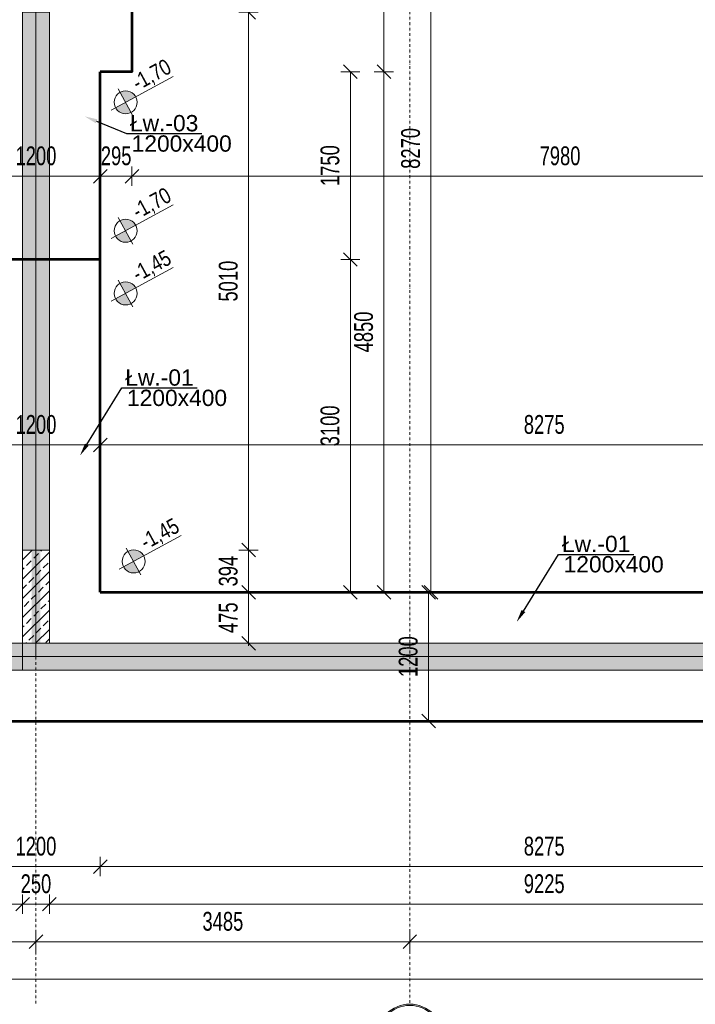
# Model space of a CAD drawing. Header units: millimetres. Extents: x -1893473 to 942156, y -568027 to 942944.
# Tile 83 of 256: x -7292 to -995, y -258552 to -249379. Entities that reach past the tile are written whole.
import ezdxf
from ezdxf import colors
from ezdxf.entities.mleader import LeaderData, LeaderLine
from ezdxf.enums import TextEntityAlignment as Align
from ezdxf.math import Vec2, Vec3

# ---------------------------------------------------------------- set-up
doc = ezdxf.new("R2010")
doc.units = ezdxf.units.MM
doc.header["$LTSCALE"] = 0.2
doc.linetypes.add('DASHDOT', pattern=[25.4, 12.7, -6.35, 0, -6.35])
doc.layers.get('0').update_dxf_attribs({"lineweight": 0})
for name, color, linetype, lineweight in [('!! 0_Osie', 1, 'DASHDOT', 13), ('0-osie-tx', 66, 'Continuous', 9), ('_OSIE_WYS', 142, 'Continuous', 9), ('P-Linia1', 3, 'Continuous', 53), ('P-Opis', 1, 'Continuous', 9), ('P-Opis fundamenty', 193, 'Continuous', 9), ('P-Opis ściany', 6, 'Continuous', 9), ('P-Osie', 1, 'DASHDOT', 18), ('P-Szraf - Ściana żelbetowa', 54, 'Continuous', 0), ('P-Wymiar', 142, 'Continuous', 9), ('P-Ściana żelbetowa', 50, 'Continuous', 30)]:
    doc.layers.add(name, color=color, linetype=linetype, lineweight=lineweight)
doc.layers.add('P-Linia1a', color=7, linetype='Continuous', lineweight=53, true_color=0x008ab8)
doc.styles.add('_Fd Opis', font='arial.ttf')
doc.styles.add('ROMANS', font='arial.ttf', dxfattribs={"width": 0.7})
doc.styles.get("Standard").update_dxf_attribs({"font": 'arial.ttf', "height": 25})
doc.styles.add('TAHOMA', font='tahoma.ttf')
doc.dimstyles.new('A100', dxfattribs={"dimscale": 100, "dimtxt": 1.75, "dimasz": 0.05, "dimexe": 0, "dimexo": 0, "dimgap": 1, "dimtad": 1, "dimdec": 0, "dimrnd": 1, "dimdsep": 46, "dimtxsty": 'ROMANS', "dimblk": '[[[[[[[[', "dimcen": 2, "dimdle": 2, "dimse1": 1, "dimse2": 1, "dimclrd": 256, "dimclrt": 1, "dimadec": 0, "dimazin": 0, "dimtfac": 1, "dimtdec": 0, "dimtix": 1, "dimtmove": 2, "dimatfit": 3, "dimldrblk": '[[[[[[[[', "dimfxl": 1, "dimtvp": 0.6, "dimtolj": 1, "dimlwd": 9, "dimarcsym": 0})
pattern_1 = [(45, (0, -188.09), (-89.80256, 89.80256), []), (45, (89.8, -188.09), (-89.80256, 89.80256), [63.5, -31.75])]

# ---------------------------------------------------------------- blocks, each defined once
blk = doc.blocks.new('*U12')
h = blk.add_hatch(color=256)
edge = h.paths.add_edge_path()
edge.add_arc((0, 0), 30.6, 0, 360)
edge = h.paths.add_edge_path(flags=17)
edge.add_arc((0, 0), 29.4, 0, 360)
for radius in [30.6, 29.4]:
    blk.add_circle((0, 0), radius)
at = {"style": 'TAHOMA', "flags": 8}
blk.add_attdef('ANSICHTSNUMMER', text='', height=16, dxfattribs=at).set_placement((0, 0), align=Align.MIDDLE_CENTER)
blk = doc.blocks.new('BLOK OSI')
at = {"layer": 'P-Osie'}
for points in [[(53191.21, -193626.89), (53191.21, -199870.83)], [(52842.71, -198101.59), (52842.71, -199870.83)], [(52022.72, -199547.09), (55017, -199547.09)]]:
    blk.add_lwpolyline(points, dxfattribs=at)
at = {"layer": '0-osie-tx'}
ref = blk.add_blockref('*U12', (53191.21, -199901.43), dxfattribs=dict(at, rotation=180))
ref.add_attrib('ANSICHTSNUMMER', 'BC/F', dxfattribs={"layer": '0', "height": 16, "style": 'TAHOMA', "flags": 8}).set_placement((53191.21, -199901.43), align=Align.MIDDLE_CENTER)
blk = doc.blocks.new('[[[[[[[[')
at = {"layer": 'P-Wymiar'}
for p, q in [((-12.7, -12.7), (12.7, 12.7)), ((0, 0), (-4.6, 0)), ((0, 18), (0, -18))]:
    blk.add_line(p, q, dxfattribs=at)
blk = doc.blocks.new('*D4165')
at = {"layer": 'DEFPOINTS', "color": 0, "transparency": 16777216}
for p in [(-43950.7, -248490), (10759.3, -248490), (10759.3, -258319.2)]:
    blk.add_point(p, dxfattribs=at)
at = {"layer": 'P-Wymiar', "lineweight": 9, "transparency": 16777216}
blk.add_line((-43945.7, -258319.2), (10754.3, -258319.2), dxfattribs=at)
at = {"layer": 'P-Wymiar', "lineweight": 9, "transparency": 16777216, "xscale": 5, "yscale": 5, "zscale": 5, "rotation": 180}
blk.add_blockref('[[[[[[[[', (-43950.7, -258319.2), dxfattribs=at)
at = {"layer": 'P-Wymiar', "lineweight": 9, "transparency": 16777216, "xscale": 5, "yscale": 5, "zscale": 5}
blk.add_blockref('[[[[[[[[', (10759.3, -258319.2), dxfattribs=at)
at = {"layer": 'P-Wymiar', "color": 1, "transparency": 16777216, "insert": (-16595.7, -258129.8), "char_height": 175, "attachment_point": 5, "style": 'ROMANS'}
blk.add_mtext('\\A1;54710', dxfattribs=at)
blk = doc.blocks.new('*D4172')
at = {"layer": 'DEFPOINTS', "color": 0, "transparency": 16777216}
for p in [(-9645.7, -252962.2), (-7140.7, -252962.2), (-7140.7, -257969.2)]:
    blk.add_point(p, dxfattribs=at)
at = {"layer": 'P-Wymiar', "lineweight": 9, "transparency": 16777216}
blk.add_line((-9640.7, -257969.2), (-7145.7, -257969.2), dxfattribs=at)
at = {"layer": 'P-Wymiar', "lineweight": 9, "transparency": 16777216, "xscale": 5, "yscale": 5, "zscale": 5, "rotation": 180}
blk.add_blockref('[[[[[[[[', (-9645.7, -257969.2), dxfattribs=at)
at = {"layer": 'P-Wymiar', "lineweight": 9, "transparency": 16777216, "xscale": 5, "yscale": 5, "zscale": 5}
blk.add_blockref('[[[[[[[[', (-7140.7, -257969.2), dxfattribs=at)
at = {"layer": 'P-Wymiar', "color": 1, "transparency": 16777216, "insert": (-8393.2, -257779.8), "char_height": 175, "attachment_point": 5, "style": 'ROMANS'}
blk.add_mtext('\\A1;2505', dxfattribs=at)
blk = doc.blocks.new('*D4173')
at = {"layer": 'DEFPOINTS', "color": 0, "transparency": 16777216}
for p in [(-7140.7, -252962.2), (-3655.7, -252962.2), (-3655.7, -257969.2)]:
    blk.add_point(p, dxfattribs=at)
at = {"layer": 'P-Wymiar', "lineweight": 9, "transparency": 16777216}
blk.add_line((-7135.7, -257969.2), (-3660.7, -257969.2), dxfattribs=at)
at = {"layer": 'P-Wymiar', "lineweight": 9, "transparency": 16777216, "xscale": 5, "yscale": 5, "zscale": 5, "rotation": 180}
blk.add_blockref('[[[[[[[[', (-7140.7, -257969.2), dxfattribs=at)
at = {"layer": 'P-Wymiar', "lineweight": 9, "transparency": 16777216, "xscale": 5, "yscale": 5, "zscale": 5}
blk.add_blockref('[[[[[[[[', (-3655.7, -257969.2), dxfattribs=at)
at = {"layer": 'P-Wymiar', "color": 1, "transparency": 16777216, "insert": (-5398.2, -257779.8), "char_height": 175, "attachment_point": 5, "style": 'ROMANS'}
blk.add_mtext('\\A1;3485', dxfattribs=at)
blk = doc.blocks.new('*D4174')
at = {"layer": 'DEFPOINTS', "color": 0, "transparency": 16777216}
for p in [(-3655.7, -252962.2), (2334.3, -252962.2), (2334.3, -257969.2)]:
    blk.add_point(p, dxfattribs=at)
at = {"layer": 'P-Wymiar', "lineweight": 9, "transparency": 16777216}
blk.add_line((-3650.7, -257969.2), (2329.3, -257969.2), dxfattribs=at)
at = {"layer": 'P-Wymiar', "lineweight": 9, "transparency": 16777216, "xscale": 5, "yscale": 5, "zscale": 5, "rotation": 180}
blk.add_blockref('[[[[[[[[', (-3655.7, -257969.2), dxfattribs=at)
at = {"layer": 'P-Wymiar', "lineweight": 9, "transparency": 16777216, "xscale": 5, "yscale": 5, "zscale": 5}
blk.add_blockref('[[[[[[[[', (2334.3, -257969.2), dxfattribs=at)
at = {"layer": 'P-Wymiar', "color": 1, "transparency": 16777216, "insert": (-660.7, -257779.8), "char_height": 175, "attachment_point": 5, "style": 'ROMANS'}
blk.add_mtext('\\A1;5990', dxfattribs=at)
blk = doc.blocks.new('*D4184')
at = {"layer": 'DEFPOINTS', "color": 0, "transparency": 16777216}
for p in [(-9465.6, -252069.2), (-7265.6, -252069.2), (-7265.6, -257619.2)]:
    blk.add_point(p, dxfattribs=at)
at = {"layer": 'P-Wymiar', "lineweight": 9, "transparency": 16777216}
blk.add_line((-9460.6, -257619.2), (-7270.6, -257619.2), dxfattribs=at)
at = {"layer": 'P-Wymiar', "lineweight": 9, "transparency": 16777216, "xscale": 5, "yscale": 5, "zscale": 5, "rotation": 180}
blk.add_blockref('[[[[[[[[', (-9465.6, -257619.2), dxfattribs=at)
at = {"layer": 'P-Wymiar', "lineweight": 9, "transparency": 16777216, "xscale": 5, "yscale": 5, "zscale": 5}
blk.add_blockref('[[[[[[[[', (-7265.6, -257619.2), dxfattribs=at)
at = {"layer": 'P-Wymiar', "color": 1, "transparency": 16777216, "insert": (-8365.6, -257429.8), "char_height": 175, "attachment_point": 5, "style": 'ROMANS'}
blk.add_mtext('\\A1;2200', dxfattribs=at)
blk = doc.blocks.new('*D4185')
at = {"layer": 'DEFPOINTS', "color": 0, "transparency": 16777216}
for p in [(-7015.6, -251944.2), (-7265.6, -252069.2), (-7015.6, -257619.2)]:
    blk.add_point(p, dxfattribs=at)
at = {"layer": 'P-Wymiar', "lineweight": 9, "transparency": 16777216}
for p, q in [((-7270.6, -257619.2), (-7275.6, -257619.2)), ((-7265.6, -257619.2), (-7015.6, -257619.2)), ((-7010.6, -257619.2), (-7005.6, -257619.2))]:
    blk.add_line(p, q, dxfattribs=at)
at = {"layer": 'P-Wymiar', "lineweight": 9, "transparency": 16777216, "xscale": 5, "yscale": 5, "zscale": 5}
blk.add_blockref('[[[[[[[[', (-7265.6, -257619.2), dxfattribs=at)
at = {"layer": 'P-Wymiar', "lineweight": 9, "transparency": 16777216, "xscale": 5, "yscale": 5, "zscale": 5, "rotation": 180}
blk.add_blockref('[[[[[[[[', (-7015.6, -257619.2), dxfattribs=at)
at = {"layer": 'P-Wymiar', "color": 1, "transparency": 16777216, "insert": (-7140.6, -257429.8), "char_height": 175, "attachment_point": 5, "style": 'ROMANS'}
blk.add_mtext('\\A1;250', dxfattribs=at)
blk = doc.blocks.new('*D4186')
at = {"layer": 'DEFPOINTS', "color": 0, "transparency": 16777216}
for p in [(-7015.6, -251944.2), (2209.3, -251944.2), (2209.3, -257619.2)]:
    blk.add_point(p, dxfattribs=at)
at = {"layer": 'P-Wymiar', "lineweight": 9, "transparency": 16777216}
blk.add_line((-7010.6, -257619.2), (2204.3, -257619.2), dxfattribs=at)
at = {"layer": 'P-Wymiar', "lineweight": 9, "transparency": 16777216, "xscale": 5, "yscale": 5, "zscale": 5, "rotation": 180}
blk.add_blockref('[[[[[[[[', (-7015.6, -257619.2), dxfattribs=at)
at = {"layer": 'P-Wymiar', "lineweight": 9, "transparency": 16777216, "xscale": 5, "yscale": 5, "zscale": 5}
blk.add_blockref('[[[[[[[[', (2209.3, -257619.2), dxfattribs=at)
at = {"layer": 'P-Wymiar', "color": 1, "transparency": 16777216, "insert": (-2403.1, -257429.8), "char_height": 175, "attachment_point": 5, "style": 'ROMANS'}
blk.add_mtext('\\A1;9225', dxfattribs=at)
blk = doc.blocks.new('*D4192')
at = {"layer": 'DEFPOINTS', "color": 0, "transparency": 16777216}
for p in [(-7142.8, -198608.1), (19183.4, -198608.1), (7247.2, -255913.1)]:
    blk.add_point(p, dxfattribs=at)
at = {"layer": 'P-Wymiar', "lineweight": 9, "transparency": 16777216}
blk.add_line((19183.4, -255908.1), (19183.4, -198613.1), dxfattribs=at)
at = {"layer": 'P-Wymiar', "lineweight": 9, "transparency": 16777216, "xscale": 5, "yscale": 5, "zscale": 5}
for p, rotation in [((19183.4, -198608.1), 90), ((19183.4, -255913.1), 270)]:
    blk.add_blockref('[[[[[[[[', p, dxfattribs=dict(at, rotation=rotation))
at = {"layer": 'P-Wymiar', "color": 1, "transparency": 16777216, "insert": (18993.9, -227260.6), "char_height": 175, "attachment_point": 5, "rotation": 90, "style": 'ROMANS'}
blk.add_mtext('\\A1;57305', dxfattribs=at)
blk = doc.blocks.new('*D4236')
at = {"layer": 'DEFPOINTS', "color": 0, "transparency": 16777216}
for p in [(-7015.6, -254713.1), (-5158.4, -254713.1), (-6774.6, -255188.1)]:
    blk.add_point(p, dxfattribs=at)
at = {"layer": 'P-Wymiar', "lineweight": 9, "transparency": 16777216}
for p, q in [((-5158.4, -254708.1), (-5158.4, -254703.1)), ((-5158.4, -255188.1), (-5158.4, -254713.1)), ((-5158.4, -255193.1), (-5158.4, -255198.1))]:
    blk.add_line(p, q, dxfattribs=at)
at = {"layer": 'P-Wymiar', "lineweight": 9, "transparency": 16777216, "xscale": 5, "yscale": 5, "zscale": 5}
for p, rotation in [((-5158.4, -254713.1), 270), ((-5158.4, -255188.1), 90)]:
    blk.add_blockref('[[[[[[[[', p, dxfattribs=dict(at, rotation=rotation))
at = {"layer": 'P-Wymiar', "color": 1, "transparency": 16777216, "insert": (-5347.4, -254950.6), "char_height": 175, "attachment_point": 5, "rotation": 90, "style": 'ROMANS'}
blk.add_mtext('\\A1;475', dxfattribs=at)
blk = doc.blocks.new('*D4237')
at = {"layer": 'DEFPOINTS', "color": 0, "transparency": 16777216}
for p in [(-7015.7, -249309.6), (-5158.4, -249309.6), (-7015.6, -254319.6)]:
    blk.add_point(p, dxfattribs=at)
at = {"layer": 'P-Wymiar', "lineweight": 9, "transparency": 16777216}
blk.add_line((-5158.4, -254314.6), (-5158.4, -249314.6), dxfattribs=at)
at = {"layer": 'P-Wymiar', "lineweight": 9, "transparency": 16777216, "xscale": 5, "yscale": 5, "zscale": 5}
for p, rotation in [((-5158.4, -249309.6), 90), ((-5158.4, -254319.6), 270)]:
    blk.add_blockref('[[[[[[[[', p, dxfattribs=dict(at, rotation=rotation))
at = {"layer": 'P-Wymiar', "color": 1, "transparency": 16777216, "insert": (-5347.7, -251814.6), "char_height": 175, "attachment_point": 5, "rotation": 90, "style": 'ROMANS'}
blk.add_mtext('\\A1;5010', dxfattribs=at)
blk = doc.blocks.new('*D4245')
at = {"layer": 'DEFPOINTS', "color": 0, "transparency": 16777216}
for p in [(-7740.6, -253340.3), (-6540.6, -253340.3), (-6540.6, -253340.3)]:
    blk.add_point(p, dxfattribs=at)
at = {"layer": 'P-Wymiar', "lineweight": 9, "transparency": 16777216}
blk.add_line((-7735.6, -253340.3), (-6545.6, -253340.3), dxfattribs=at)
at = {"layer": 'P-Wymiar', "lineweight": 9, "transparency": 16777216, "xscale": 5, "yscale": 5, "zscale": 5, "rotation": 180}
blk.add_blockref('[[[[[[[[', (-7740.6, -253340.3), dxfattribs=at)
at = {"layer": 'P-Wymiar', "lineweight": 9, "transparency": 16777216, "xscale": 5, "yscale": 5, "zscale": 5}
blk.add_blockref('[[[[[[[[', (-6540.6, -253340.3), dxfattribs=at)
at = {"layer": 'P-Wymiar', "color": 1, "transparency": 16777216, "insert": (-7140.6, -253151), "char_height": 175, "attachment_point": 5, "style": 'ROMANS'}
blk.add_mtext('\\A1;1200', dxfattribs=at)
blk = doc.blocks.new('*D4246')
at = {"layer": 'DEFPOINTS', "color": 0, "transparency": 16777216}
for p in [(-6540.6, -253340.3), (1734.3, -253340.3), (1734.3, -253340.3)]:
    blk.add_point(p, dxfattribs=at)
at = {"layer": 'P-Wymiar', "lineweight": 9, "transparency": 16777216}
blk.add_line((-6535.6, -253340.3), (1729.3, -253340.3), dxfattribs=at)
at = {"layer": 'P-Wymiar', "lineweight": 9, "transparency": 16777216, "xscale": 5, "yscale": 5, "zscale": 5, "rotation": 180}
blk.add_blockref('[[[[[[[[', (-6540.6, -253340.3), dxfattribs=at)
at = {"layer": 'P-Wymiar', "lineweight": 9, "transparency": 16777216, "xscale": 5, "yscale": 5, "zscale": 5}
blk.add_blockref('[[[[[[[[', (1734.3, -253340.3), dxfattribs=at)
at = {"layer": 'P-Wymiar', "color": 1, "transparency": 16777216, "insert": (-2403.1, -253151), "char_height": 175, "attachment_point": 5, "style": 'ROMANS'}
blk.add_mtext('\\A1;8275', dxfattribs=at)
blk = doc.blocks.new('*D4259')
at = {"layer": 'DEFPOINTS', "color": 0, "transparency": 16777216}
for p in [(-7015.6, -254319.6), (-5158.4, -254319.6), (-5630, -254713.1)]:
    blk.add_point(p, dxfattribs=at)
at = {"layer": 'P-Wymiar', "lineweight": 9, "transparency": 16777216}
for p, q in [((-5158.4, -254314.6), (-5158.4, -254309.6)), ((-5158.4, -254713.1), (-5158.4, -254319.6)), ((-5158.4, -254718.1), (-5158.4, -254723.1))]:
    blk.add_line(p, q, dxfattribs=at)
at = {"layer": 'P-Wymiar', "lineweight": 9, "transparency": 16777216, "xscale": 5, "yscale": 5, "zscale": 5}
for p, rotation in [((-5158.4, -254319.6), 270), ((-5158.4, -254713.1), 90)]:
    blk.add_blockref('[[[[[[[[', p, dxfattribs=dict(at, rotation=rotation))
at = {"layer": 'P-Wymiar', "color": 1, "transparency": 16777216, "insert": (-5347.8, -254516.3), "char_height": 175, "attachment_point": 5, "rotation": 90, "style": 'ROMANS'}
blk.add_mtext('\\A1;394', dxfattribs=at)
blk = doc.blocks.new('*D4288')
at = {"layer": 'DEFPOINTS', "color": 0, "transparency": 16777216}
for p in [(-7740.6, -254713.1), (-6540.6, -254713.1), (-6540.6, -257269.2)]:
    blk.add_point(p, dxfattribs=at)
at = {"layer": 'P-Wymiar', "lineweight": 9, "transparency": 16777216}
blk.add_line((-7735.6, -257269.2), (-6545.6, -257269.2), dxfattribs=at)
at = {"layer": 'P-Wymiar', "lineweight": 9, "transparency": 16777216, "xscale": 5, "yscale": 5, "zscale": 5, "rotation": 180}
blk.add_blockref('[[[[[[[[', (-7740.6, -257269.2), dxfattribs=at)
at = {"layer": 'P-Wymiar', "lineweight": 9, "transparency": 16777216, "xscale": 5, "yscale": 5, "zscale": 5}
blk.add_blockref('[[[[[[[[', (-6540.6, -257269.2), dxfattribs=at)
at = {"layer": 'P-Wymiar', "color": 1, "transparency": 16777216, "insert": (-7140.6, -257079.8), "char_height": 175, "attachment_point": 5, "style": 'ROMANS'}
blk.add_mtext('\\A1;1200', dxfattribs=at)
blk = doc.blocks.new('*D4289')
at = {"layer": 'DEFPOINTS', "color": 0, "transparency": 16777216}
for p in [(-6540.6, -254713.1), (1734.3, -254713.1), (1734.3, -257269.2)]:
    blk.add_point(p, dxfattribs=at)
at = {"layer": 'P-Wymiar', "lineweight": 9, "transparency": 16777216}
blk.add_line((-6535.6, -257269.2), (1729.3, -257269.2), dxfattribs=at)
at = {"layer": 'P-Wymiar', "lineweight": 9, "transparency": 16777216, "xscale": 5, "yscale": 5, "zscale": 5, "rotation": 180}
blk.add_blockref('[[[[[[[[', (-6540.6, -257269.2), dxfattribs=at)
at = {"layer": 'P-Wymiar', "lineweight": 9, "transparency": 16777216, "xscale": 5, "yscale": 5, "zscale": 5}
blk.add_blockref('[[[[[[[[', (1734.3, -257269.2), dxfattribs=at)
at = {"layer": 'P-Wymiar', "color": 1, "transparency": 16777216, "insert": (-2403.1, -257079.8), "char_height": 175, "attachment_point": 5, "style": 'ROMANS'}
blk.add_mtext('\\A1;8275', dxfattribs=at)
blk = doc.blocks.new('*D4399')
at = {"layer": 'DEFPOINTS', "color": 0, "transparency": 16777216}
for p in [(-6245.7, -250837.6), (1734.3, -250837.6), (1734.3, -250837.6)]:
    blk.add_point(p, dxfattribs=at)
at = {"layer": 'P-Wymiar', "lineweight": 9, "transparency": 16777216}
blk.add_line((-6240.7, -250837.6), (1729.3, -250837.6), dxfattribs=at)
at = {"layer": 'P-Wymiar', "lineweight": 9, "transparency": 16777216, "xscale": 5, "yscale": 5, "zscale": 5, "rotation": 180}
blk.add_blockref('[[[[[[[[', (-6245.7, -250837.6), dxfattribs=at)
at = {"layer": 'P-Wymiar', "lineweight": 9, "transparency": 16777216, "xscale": 5, "yscale": 5, "zscale": 5}
blk.add_blockref('[[[[[[[[', (1734.3, -250837.6), dxfattribs=at)
at = {"layer": 'P-Wymiar', "color": 1, "transparency": 16777216, "insert": (-2255.7, -250648.2), "char_height": 175, "attachment_point": 5, "style": 'ROMANS'}
blk.add_mtext('\\A1;7980', dxfattribs=at)
blk = doc.blocks.new('*D4401')
at = {"layer": 'DEFPOINTS', "color": 0, "transparency": 16777216}
for p in [(-3481.1, -254713.1), (-3481.1, -255913.1), (-3481.1, -255913.1)]:
    blk.add_point(p, dxfattribs=at)
at = {"layer": 'P-Wymiar', "lineweight": 9, "transparency": 16777216}
blk.add_line((-3481.1, -254718.1), (-3481.1, -255908.1), dxfattribs=at)
at = {"layer": 'P-Wymiar', "lineweight": 9, "transparency": 16777216, "xscale": 5, "yscale": 5, "zscale": 5}
for p, rotation in [((-3481.1, -254713.1), 90), ((-3481.1, -255913.1), 270)]:
    blk.add_blockref('[[[[[[[[', p, dxfattribs=dict(at, rotation=rotation))
at = {"layer": 'P-Wymiar', "color": 1, "transparency": 16777216, "insert": (-3670.4, -255313.1), "char_height": 175, "attachment_point": 5, "rotation": 90, "style": 'ROMANS'}
blk.add_mtext('\\A1;1200', dxfattribs=at)
blk = doc.blocks.new('A$C798F0764')
at = {"layer": 'P-Opis'}
h = blk.add_hatch(color=1, dxfattribs=at)
h.dxf.hatch_style = 1
h.paths.add_polyline_path([(87, -43), (-30, -160, 0.414214), (204, -160)])
h.paths.add_polyline_path([(-30, 74), (87, -43), (204, 74, 0.414214)])
at = {"layer": 'P-Opis', "color": 1}
for p, q in [((-80, -210), (636, 506)), ((-68, 111), (241, -198))]:
    blk.add_line(p, q, dxfattribs=at)
blk.add_circle((87, -43), 165, dxfattribs=at)
blk = doc.blocks.new('*D5651')
at = {"layer": 'DEFPOINTS', "color": 0, "transparency": 16777216}
for p in [(-6540.6, -249863.1), (-7740.6, -250125), (-6540.6, -250837.6)]:
    blk.add_point(p, dxfattribs=at)
at = {"layer": 'P-Wymiar', "lineweight": 9, "transparency": 16777216}
blk.add_line((-7735.6, -250837.6), (-6545.6, -250837.6), dxfattribs=at)
at = {"layer": 'P-Wymiar', "lineweight": 9, "transparency": 16777216, "xscale": 5, "yscale": 5, "zscale": 5, "rotation": 180}
blk.add_blockref('[[[[[[[[', (-7740.6, -250837.6), dxfattribs=at)
at = {"layer": 'P-Wymiar', "lineweight": 9, "transparency": 16777216, "xscale": 5, "yscale": 5, "zscale": 5}
blk.add_blockref('[[[[[[[[', (-6540.6, -250837.6), dxfattribs=at)
at = {"layer": 'P-Wymiar', "color": 1, "transparency": 16777216, "insert": (-7140.6, -250648.2), "char_height": 175, "attachment_point": 5, "style": 'ROMANS'}
blk.add_mtext('\\A1;1200', dxfattribs=at)
blk = doc.blocks.new('*D5652')
at = {"layer": 'DEFPOINTS', "color": 0, "transparency": 16777216}
for p in [(-6540.6, -249863.1), (-6245.7, -250837.6), (-6245.7, -250837.6)]:
    blk.add_point(p, dxfattribs=at)
at = {"layer": 'P-Wymiar', "lineweight": 9, "transparency": 16777216}
for p, q in [((-6545.6, -250837.6), (-6550.6, -250837.6)), ((-6540.6, -250837.6), (-6245.7, -250837.6)), ((-6240.7, -250837.6), (-6235.7, -250837.6))]:
    blk.add_line(p, q, dxfattribs=at)
at = {"layer": 'P-Wymiar', "lineweight": 9, "transparency": 16777216, "xscale": 5, "yscale": 5, "zscale": 5}
blk.add_blockref('[[[[[[[[', (-6540.6, -250837.6), dxfattribs=at)
at = {"layer": 'P-Wymiar', "lineweight": 9, "transparency": 16777216, "xscale": 5, "yscale": 5, "zscale": 5, "rotation": 180}
blk.add_blockref('[[[[[[[[', (-6245.7, -250837.6), dxfattribs=at)
at = {"layer": 'P-Wymiar', "color": 1, "transparency": 16777216, "insert": (-6393.2, -250648.2), "char_height": 175, "attachment_point": 5, "style": 'ROMANS'}
blk.add_mtext('\\A1;295', dxfattribs=at)
blk = doc.blocks.new('*D5685')
at = {"layer": 'DEFPOINTS', "color": 0, "transparency": 16777216}
for p in [(-5899, -249863.1), (-3896.7, -249863.1), (-4190.2, -254713.1)]:
    blk.add_point(p, dxfattribs=at)
at = {"layer": 'P-Wymiar', "lineweight": 9, "transparency": 16777216}
blk.add_line((-3896.7, -254708.1), (-3896.7, -249868.1), dxfattribs=at)
at = {"layer": 'P-Wymiar', "lineweight": 9, "transparency": 16777216, "xscale": 5, "yscale": 5, "zscale": 5}
for p, rotation in [((-3896.7, -249863.1), 90), ((-3896.7, -254713.1), 270)]:
    blk.add_blockref('[[[[[[[[', p, dxfattribs=dict(at, rotation=rotation))
at = {"layer": 'P-Wymiar', "color": 1, "transparency": 16777216, "insert": (-4086, -252288.1), "char_height": 175, "attachment_point": 5, "rotation": 90, "style": 'ROMANS'}
blk.add_mtext('\\A1;4850', dxfattribs=at)
blk = doc.blocks.new('*D5686')
at = {"layer": 'DEFPOINTS', "color": 0, "transparency": 16777216}
for p in [(-5882.1, -247863.1), (-3896.7, -247863.1), (-5899, -249863.1)]:
    blk.add_point(p, dxfattribs=at)
at = {"layer": 'P-Wymiar', "lineweight": 9, "transparency": 16777216}
blk.add_line((-3896.7, -249858.1), (-3896.7, -247868.1), dxfattribs=at)
at = {"layer": 'P-Wymiar', "lineweight": 9, "transparency": 16777216, "xscale": 5, "yscale": 5, "zscale": 5}
for p, rotation in [((-3896.7, -247863.1), 90), ((-3896.7, -249863.1), 270)]:
    blk.add_blockref('[[[[[[[[', p, dxfattribs=dict(at, rotation=rotation))
at = {"layer": 'P-Wymiar', "color": 1, "transparency": 16777216, "insert": (-4086, -248863.1), "char_height": 175, "attachment_point": 5, "rotation": 90, "style": 'ROMANS'}
blk.add_mtext('\\A1;2000', dxfattribs=at)
blk = doc.blocks.new('*D5689')
at = {"layer": 'DEFPOINTS', "color": 0, "transparency": 16777216}
for p in [(-4347.8, -246443.1), (-3458.5, -246443.1), (-4209.9, -254713.1)]:
    blk.add_point(p, dxfattribs=at)
at = {"layer": 'P-Wymiar', "lineweight": 9, "transparency": 16777216}
blk.add_line((-3458.5, -254708.1), (-3458.5, -246448.1), dxfattribs=at)
at = {"layer": 'P-Wymiar', "lineweight": 9, "transparency": 16777216, "xscale": 5, "yscale": 5, "zscale": 5}
for p, rotation in [((-3458.5, -246443.1), 90), ((-3458.5, -254713.1), 270)]:
    blk.add_blockref('[[[[[[[[', p, dxfattribs=dict(at, rotation=rotation))
at = {"layer": 'P-Wymiar', "color": 1, "transparency": 16777216, "insert": (-3647.9, -250578.1), "char_height": 175, "attachment_point": 5, "rotation": 90, "style": 'ROMANS'}
blk.add_mtext('\\A1;8270', dxfattribs=at)
blk = doc.blocks.new('*D5691')
at = {"layer": 'DEFPOINTS', "color": 0, "transparency": 16777216}
for p in [(-3165.7, -244868.1), (-3165.7, -254713.1), (-4.5, -254713.1)]:
    blk.add_point(p, dxfattribs=at)
at = {"layer": 'P-Wymiar', "lineweight": 9, "transparency": 16777216}
blk.add_line((-4.5, -244873.1), (-4.5, -254708.1), dxfattribs=at)
at = {"layer": 'P-Wymiar', "lineweight": 9, "transparency": 16777216, "xscale": 5, "yscale": 5, "zscale": 5}
for p, rotation in [((-4.5, -244868.1), 90), ((-4.5, -254713.1), 270)]:
    blk.add_blockref('[[[[[[[[', p, dxfattribs=dict(at, rotation=rotation))
at = {"layer": 'P-Wymiar', "color": 1, "transparency": 16777216, "insert": (-193.8, -249790.6), "char_height": 175, "attachment_point": 5, "rotation": 90, "style": 'ROMANS'}
blk.add_mtext('\\A1;9845', dxfattribs=at)
blk = doc.blocks.new('*D5695')
at = {"layer": 'DEFPOINTS', "color": 0, "transparency": 16777216}
for p in [(-6540.6, -249863.1), (-4210.2, -249863.1), (-6540.6, -251613.1)]:
    blk.add_point(p, dxfattribs=at)
at = {"layer": 'P-Wymiar', "lineweight": 9, "transparency": 16777216}
blk.add_line((-4210.2, -251608.1), (-4210.2, -249868.1), dxfattribs=at)
at = {"layer": 'P-Wymiar', "lineweight": 9, "transparency": 16777216, "xscale": 5, "yscale": 5, "zscale": 5}
for p, rotation in [((-4210.2, -249863.1), 90), ((-4210.2, -251613.1), 270)]:
    blk.add_blockref('[[[[[[[[', p, dxfattribs=dict(at, rotation=rotation))
at = {"layer": 'P-Wymiar', "color": 1, "transparency": 16777216, "insert": (-4399.5, -250738.1), "char_height": 175, "attachment_point": 5, "rotation": 90, "style": 'ROMANS'}
blk.add_mtext('\\A1;1750', dxfattribs=at)
blk = doc.blocks.new('*D5696')
at = {"layer": 'DEFPOINTS', "color": 0, "transparency": 16777216}
for p in [(-6540.6, -251613.1), (-6540.6, -254713.1), (-4210.2, -254713.1)]:
    blk.add_point(p, dxfattribs=at)
at = {"layer": 'P-Wymiar', "lineweight": 9, "transparency": 16777216}
blk.add_line((-4210.2, -251618.1), (-4210.2, -254708.1), dxfattribs=at)
at = {"layer": 'P-Wymiar', "lineweight": 9, "transparency": 16777216, "xscale": 5, "yscale": 5, "zscale": 5}
for p, rotation in [((-4210.2, -251613.1), 90), ((-4210.2, -254713.1), 270)]:
    blk.add_blockref('[[[[[[[[', p, dxfattribs=dict(at, rotation=rotation))
at = {"layer": 'P-Wymiar', "color": 1, "transparency": 16777216, "insert": (-4399.6, -253163.1), "char_height": 175, "attachment_point": 5, "rotation": 90, "style": 'ROMANS'}
blk.add_mtext('\\A1;3100', dxfattribs=at)

msp = doc.modelspace()

# ---------------------------------------------------------------- hatches: boundary and pattern name
at = {"layer": 'P-Opis ściany', "lineweight": 0, "true_color": 0xd100d1}
h = msp.add_hatch(dxfattribs=at)
h.set_pattern_fill('ANSI33', color=212, scale=20)
h.set_pattern_definition([(45, (0, -210), (-89.80256, 89.80256), []), (45, (89.8, -210), (-89.80256, 89.80256), [63.5, -31.75])])
h.paths.add_polyline_path([(10034.3107, -244108.05188), (10284.3107, -244108.05188), (10284.34661, -245208.05188), (10034.34661, -245208.05188)])
h.paths.add_polyline_path([(2209.34661, -244308.09366), (2459.34602, -244308.09366), (2459.34602, -245328.09366), (2209.34661, -245328.09366)])
h.paths.add_polyline_path([(2459.34602, -249932.42057), (2209.32739, -249932.42057), (2209.32739, -250952.42057), (2459.34602, -250952.42057)])
h.paths.add_polyline_path([(2459.34602, -252082.42057), (2209.34602, -252082.42057), (2209.34602, -253102.4406), (2459.34602, -253102.4406)])
h.paths.add_polyline_path([(-7265.65339, -249309.58322), (-7015.65339, -249309.58322), (-7015.63161, -254319.58321), (-7265.63161, -254319.58321)])
h.paths.add_polyline_path([(-9465.63161, -255188.09232), (-7265.63161, -255188.09232), (-7265.63161, -255438.07774), (-9465.63161, -255438.09232)])
h.paths.add_polyline_path([(-7265.63035, -246328.88966), (-7015.63035, -246328.88966), (-7015.63035, -248228.88966), (-7265.63035, -248228.88966)])
h.paths.add_polyline_path([(-7265.63035, -244450.09376), (-7015.63035, -244450.09376), (-7015.63035, -245610.09376), (-7265.63035, -245610.09376)])
h.paths.add_polyline_path([(-7015.63035, -242328.10262), (-7265.63035, -242328.10262), (-7265.63035, -243648.10566), (-7015.63035, -243648.10566)])
h.paths.add_polyline_path([(-9770.65339, -245360.56889), (-9520.65339, -245360.56889), (-9520.65339, -246388.12294), (-9770.65339, -246388.12294)])
h.paths.add_polyline_path([(-9770.65339, -246838.12294), (-9520.65339, -246838.12294), (-9520.65339, -248738.11765), (-9770.65339, -248738.11765)])
h.paths.add_polyline_path([(-14362.70407, -246838.20058), (-13342.70324, -246838.20058), (-13342.70324, -246588.20058), (-14362.70407, -246588.20058)])
h.paths.add_polyline_path([(-15465.61701, -241553.09787), (-15215.61701, -241553.09787), (-15215.61701, -243028.19543), (-15465.61701, -243028.19543)])
h.paths.add_polyline_path([(-7015.63035, -241093.09366), (-5450.65339, -241093.09366), (-5450.65339, -241343.09366), (-7015.63035, -241343.09366)])
h.paths.add_polyline_path([(-9220.65339, -241093.09366), (-7265.63035, -241093.09366), (-7265.63035, -241343.09366), (-9220.65339, -241343.09366)])
h.paths.add_polyline_path([(-666.86409, -241093.09366), (1233.13591, -241093.09366), (1233.13591, -241343.09366), (-666.86409, -241343.09366)])
at = {"layer": 'P-Szraf - Ściana żelbetowa', "transparency": 33554559}
h = msp.add_hatch(dxfattribs=at)
h.set_pattern_fill('ANSI33', color=256, scale=20)
h.set_pattern_definition(pattern_1)
h.paths.add_polyline_path([(10284.34661, -245208.05188), (10034.34661, -245208.05188), (10034.31041, -255188.09232), (-7265.63161, -255188.09232), (-7265.63161, -255438.09232), (10284.31041, -255438.09232)])
h = msp.add_hatch(dxfattribs=at)
h.set_pattern_fill('ANSI33', color=256, scale=20)
h.set_pattern_definition(pattern_1)
h.paths.add_polyline_path([(-7015.63161, -254319.58321), (-7265.63161, -254319.58321), (-7265.63161, -255188.09232), (-7015.63161, -255188.09232)], flags=17)

# ---------------------------------------------------------------- linework, layer by layer
at = {"layer": '_OSIE_WYS', "color": 65}
for points in [[(-7140.65339, -241409.29839), (-7140.65339, -255313.09366)], [(-7140.65339, -255313.09366), (-15154.95833, -255313.09366)], [(2334.34661, -255313.09366), (-7140.65339, -255313.09366)]]:
    msp.add_lwpolyline(points, dxfattribs=at)
at = {"layer": 'DEFPOINTS', "color": 160, "true_color": 0x2654f7, "const_width": 80}
msp.add_lwpolyline([(-7140.65339, -249881.11517), (-7140.65339, -251613.09232)], dxfattribs=at)
at = {"layer": 'DEFPOINTS', "color": 40, "true_color": 0xe7c923, "const_width": 80}
for points in [[(2334.34661, -255313.09366), (-7140.65339, -255313.09366), (-7140.63161, -251613.09232)], [(-7140.65339, -255313.09366), (-13465.61701, -255313.09366)]]:
    msp.add_lwpolyline(points, dxfattribs=at)
at = {"layer": 'P-Linia1'}
for points in [[(-13965.61701, -255913.09232), (10759.31041, -255913.09232), (10759.31041, -240618.09366), (-3190.65339, -240618.09366)], [(-6540.63161, -247863.11764), (-6245.68541, -247863.11764), (-6245.68541, -249863.11764), (-6540.63161, -249863.11764)], [(-6540.63161, -254713.09232), (-6540.63161, -249863.11764)], [(-6540.63161, -254713.09232), (1734.34661, -254713.09232)]]:
    msp.add_lwpolyline(points, dxfattribs=at)
at = {"layer": 'P-Linia1a'}
msp.add_lwpolyline([(-6540.63161, -251613.09232), (-7740.63161, -251613.09232)], dxfattribs=at)
at = {"layer": 'P-Opis ściany', "color": 212, "lineweight": 13, "true_color": 0xd100d1}
for points in [[(-7265.65339, -249309.58322), (-7015.65339, -249309.58322), (-7015.63161, -254319.58321), (-7265.63161, -254319.58321)], [(-9465.63161, -255188.09232), (-7265.63161, -255188.09232), (-7265.63161, -255438.07774), (-9465.63161, -255438.09232)]]:
    msp.add_lwpolyline(points, close=True, dxfattribs=at)
at = {"layer": 'P-Ściana żelbetowa', "lineweight": 20}
for points in [[(-3190.65339, -241093.09366), (10284.31041, -241093.09366), (10284.31041, -255438.09232), (-15265.61701, -255438.09232)], [(-2940.65339, -241343.09366), (-2940.65339, -241343.09366), (10034.31041, -241343.09366), (10034.31041, -255188.09232), (-14915.61701, -255188.09232)], [(-7265.63161, -255188.09232), (-7265.63161, -246243.14904)], [(-7015.63161, -255188.09232), (-7015.63161, -246243.14904)]]:
    msp.add_lwpolyline(points, dxfattribs=at)

# ---------------------------------------------------------------- block references
at = {"layer": '!! 0_Osie', "xscale": 10, "yscale": 10, "zscale": 10}
msp.add_blockref('BLOK OSI', (-535567.76763, 1740157.78937), dxfattribs=at)
at = {"layer": 'P-Opis fundamenty', "color": 1, "xscale": 0.65, "yscale": 0.65, "zscale": 0.65, "rotation": 343.5684437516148}
for p in [(-6351.13093, -250105.57406), (-6351.13093, -251302.62084), (-6351.13093, -251886.02012), (-6276.35892, -254383.042)]:
    msp.add_blockref('A$C798F0764', p, dxfattribs=at)

# ---------------------------------------------------------------- texts
at = {"layer": 'P-Opis fundamenty', "char_height": 146.25, "attachment_point": 4, "rotation": 28.568443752, "style": '_Fd Opis'}
for s, insert in [('{\\W0.8;-1,70}', (-6220.57578, -249990.69779)), ('{\\W0.8;-1,70}', (-6220.57578, -251187.74457)), ('{\\W0.8;-1,45}', (-6220.57578, -251771.14386)), ('{\\W0.8;-1,45}', (-6145.80378, -254268.16574))]:
    msp.add_mtext(s, dxfattribs=dict(at, insert=insert))
at = {"layer": 'P-Opis fundamenty', "char_height": 152.1, "style": '_Fd Opis'}
for s, insert, attachment_point in [('Łw.-03', (-5626.88186, -250344.12252), 6), ('1200x400', (-6248.79232, -250533.59568), 4), ('Łw.-01', (-5670.35105, -252713.61109), 6), ('1200x400', (-6292.26151, -252903.08425), 4), ('Łw.-01', (-1600.35105, -254263.61109), 6), ('1200x400', (-2222.26151, -254453.08425), 4)]:
    msp.add_mtext(s, dxfattribs=dict(at, insert=insert, attachment_point=attachment_point))

# ---------------------------------------------------------------- dimensions: what is measured, and where the dimension line sits
at = {"layer": 'P-Wymiar'}
dim = msp.add_linear_dim(base=(19183.35254, -198608.09366), p1=(7247.19355, -255913.09232), p2=(-7142.77025, -198608.09366), angle=90, dimstyle='A100', override={"dimtmove": 0}, dxfattribs=at)
dim.commit()
dim.dimension.update_dxf_attribs({"geometry": '*D4192', "text_midpoint": (18993.94258, -227260.59299)})
for base, p1, p2, picture, middle in [((-4.46731, -254713.09232), (-3165.73221, -244868.09366), (-3165.73221, -254713.09232), '*D5691', (-193.81759, -249790.59299)), ((-3458.5139, -246443.14904), (-4209.90396, -254713.09232), (-4347.82048, -246443.14904), '*D5689', (-3647.86418, -250578.12068)), ((-3896.65423, -247863.11764), (-5898.97275, -249863.11764), (-5882.05281, -247863.11764), '*D5686', (-4086.0045, -248863.11764)), ((-5158.37768, -249309.58322), (-7015.63161, -254319.58321), (-7015.65339, -249309.58322), '*D4237', (-5347.72795, -251814.58321)), ((-4210.16692, -249863.11764), (-6540.63161, -251613.09232), (-6540.63161, -249863.11764), '*D5695', (-4399.51719, -250738.10498)), ((-3896.65423, -249863.11764), (-4190.22763, -254713.09232), (-5898.97275, -249863.11764), '*D5685', (-4086.0045, -252288.10498)), ((-4210.16692, -254713.09232), (-6540.63161, -251613.09232), (-6540.63161, -254713.09232), '*D5696', (-4399.57688, -253163.09232)), ((-5158.37768, -254319.58321), (-5629.99519, -254713.09232), (-7015.63161, -254319.58321), '*D4259', (-5347.78764, -254516.33776)), ((-5158.37768, -254713.09232), (-6774.58189, -255188.09232), (-7015.63161, -254713.09232), '*D4236', (-5347.36984, -254950.59232)), ((-3481.06315, -255913.09232), (-3481.06315, -254713.09232), (-3481.06315, -255913.09232), '*D4401', (-3670.41343, -255313.09232))]:
    dim = msp.add_linear_dim(base=base, p1=p1, p2=p2, angle=90, dimstyle='A100', dxfattribs=at)
    dim.commit()
    dim.dimension.update_dxf_attribs({"geometry": picture, "text_midpoint": middle})
dim = msp.add_linear_dim(base=(10759.31041, -258319.1803), p1=(-43950.65339, -248489.95666), p2=(10759.31041, -248489.95666), dimstyle='A100', override={"dimtmove": 0}, dxfattribs=at)
dim.commit()
dim.dimension.update_dxf_attribs({"geometry": '*D4165', "text_midpoint": (-16595.67149, -258129.83003)})
for base, p1, p2, picture, middle in [((-6540.63161, -250837.59473), (-7740.63161, -250124.96011), (-6540.63161, -249863.11764), '*D5651', (-7140.63161, -250648.24445)), ((-6245.68541, -250837.59473), (-6540.63161, -249863.11764), (-6245.68541, -250837.59473), '*D5652', (-6393.15851, -250648.24445)), ((1734.34661, -250837.59473), (-6245.68541, -250837.59473), (1734.34661, -250837.59473), '*D4399', (-2255.6694, -250648.24445)), ((-7015.63161, -257619.1803), (-7265.63161, -252069.22672), (-7015.63161, -251944.23401), '*D4185', (-7140.63161, -257429.83003)), ((2209.34661, -257619.1803), (-7015.63161, -251944.23401), (2209.34661, -251944.23401), '*D4186', (-2403.1425, -257429.83003)), ((-7265.63161, -257619.1803), (-9465.63161, -252069.23401), (-7265.63161, -252069.22672), '*D4184', (-8365.63161, -257429.83003)), ((-7140.65339, -257969.1803), (-9645.65339, -252962.2005), (-7140.65339, -252962.2005), '*D4172', (-8393.15339, -257779.83003)), ((-3655.65339, -257969.1803), (-7140.65339, -252962.2005), (-3655.65339, -252962.2005), '*D4173', (-5398.15339, -257779.77035)), ((2334.34661, -257969.1803), (-3655.65339, -252962.2005), (2334.34661, -252962.2005), '*D4174', (-660.65339, -257779.83003)), ((-6540.63161, -253340.32175), (-7740.63161, -253340.32175), (-6540.63161, -253340.32175), '*D4245', (-7140.63161, -253150.97148)), ((1734.34661, -253340.32175), (-6540.63161, -253340.32175), (1734.34661, -253340.32175), '*D4246', (-2403.1425, -253150.97148)), ((-6540.63161, -257269.1803), (-7740.63161, -254713.09232), (-6540.63161, -254713.09232), '*D4288', (-7140.63161, -257079.83003)), ((1734.34661, -257269.1803), (-6540.63161, -254713.09232), (1734.34661, -254713.09232), '*D4289', (-2403.1425, -257079.83003))]:
    dim = msp.add_linear_dim(base=base, p1=p1, p2=p2, dimstyle='A100', dxfattribs=at)
    dim.commit()
    dim.dimension.update_dxf_attribs({"geometry": picture, "text_midpoint": middle})

# ---------------------------------------------------------------- leaders
at = {"layer": 'P-Opis fundamenty'}
ml = msp.add_multileader_mtext('Standard', dxfattribs=at)
ml.set_content('         ', color=256)
ml.set_leader_properties()
ml.build(insert=Vec2(0, 0))
ml.multileader.update_dxf_attribs({"arrow_head_size": 120})
ctx = ml.context
ctx.base_point, ctx.arrow_head_size, ctx.plane_origin = Vec3(-5595.83473, -250440.51143), 120, Vec3(-5481.47467, -252246.62901)
notes = []
notes.append((ctx, [(1, (1, 1, 0), (-6296.53081, -250440.51143), (1, 0), 700.69608, [(0, [(-6686.53081, -250279.43904)], 0, [])])]))
ctx.mtext.insert, ctx.mtext.flow_direction = Vec3(-5593.83473, -250438.51143), 5
ml = msp.add_multileader_mtext('Standard', dxfattribs=at)
ml.set_content('         ', color=256)
ml.set_leader_properties()
ml.build(insert=Vec2(0, 0))
ml.multileader.update_dxf_attribs({"arrow_head_size": 120})
ctx = ml.context
ctx.base_point, ctx.arrow_head_size, ctx.plane_origin = Vec3(-5639.30392, -252810), 120, Vec3(-5524.94386, -254981.50885)
notes.append((ctx, [(1, (1, 1, 0), (-6340, -252810), (1, 0), 700.69608, [(0, [(-6730, -253440)], 0, [])])]))
ctx.mtext.insert, ctx.mtext.flow_direction = Vec3(-5637.30392, -252808), 5
ml = msp.add_multileader_mtext('Standard', dxfattribs=at)
ml.set_content('         ', color=256)
ml.set_leader_properties()
ml.build(insert=Vec2(0, 0))
ml.multileader.update_dxf_attribs({"arrow_head_size": 120})
ctx = ml.context
ctx.base_point, ctx.arrow_head_size, ctx.plane_origin = Vec3(-1569.30392, -254360), 120, Vec3(-1454.94386, -256531.50885)
notes.append((ctx, [(1, (1, 1, 0), (-2270, -254360), (1, 0), 700.69608, [(0, [(-2660, -254990)], 0, [])])]))
ctx.mtext.insert, ctx.mtext.flow_direction = Vec3(-1567.30392, -254358), 5
for ctx, leaders in notes:
    for number, flags, end, landing, length, lines in leaders:
        leader = LeaderData()
        leader.index, (leader.has_last_leader_line, leader.has_dogleg_vector, leader.attachment_direction) = number, flags
        leader.last_leader_point, leader.dogleg_vector, leader.dogleg_length = Vec3(end), Vec3(landing), length
        for number, points, colour, breaks in lines:
            line = LeaderLine()
            line.index, line.vertices, line.color, line.breaks = number, Vec3.list(points), colors.encode_raw_color(colour), breaks
            leader.lines.append(line)
        ctx.leaders.append(leader)

doc.saveas('drawing.dxf')
